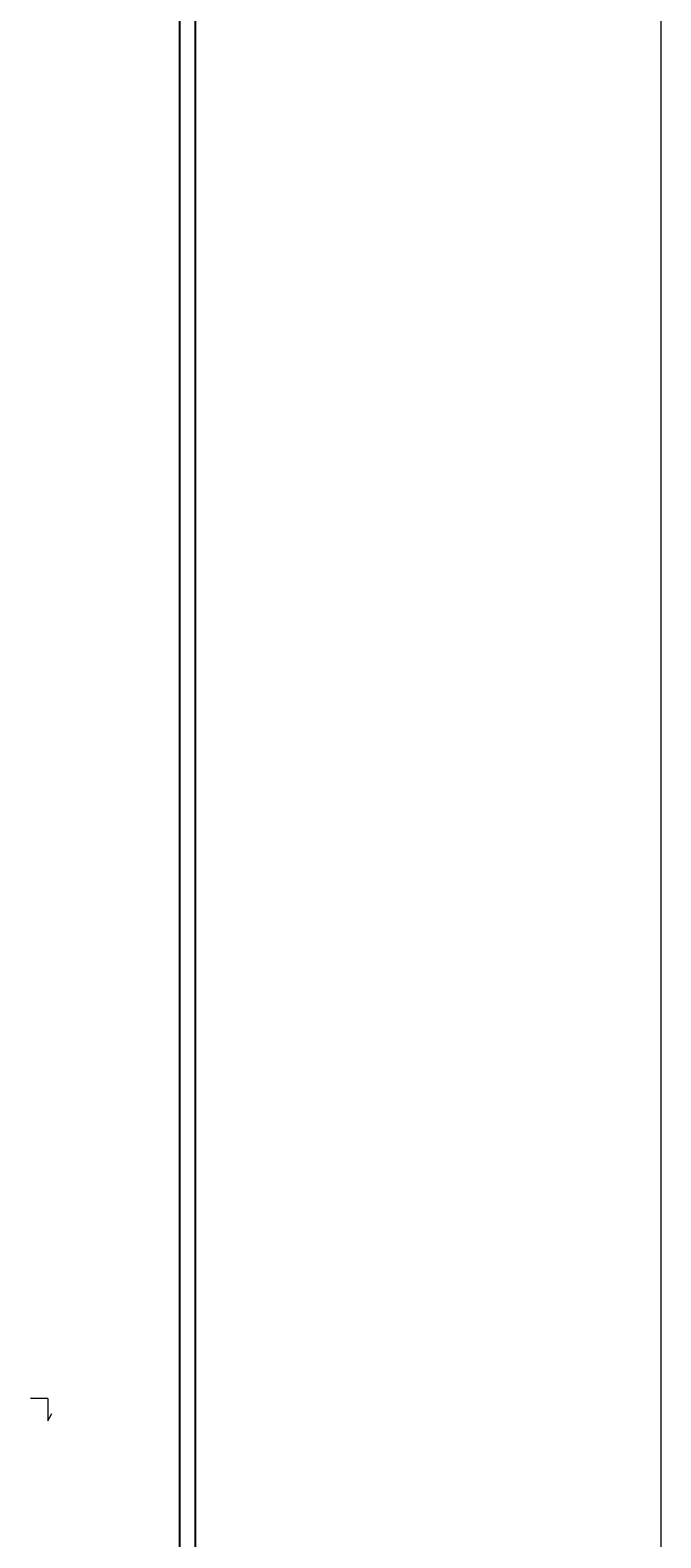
# Model space of a CAD drawing. Header units: millimetres. Extents: x -2948 to 78628, y 64669 to 215420.
# Tile 169 of 256: x 57597 to 59571, y 106581 to 111305. Entities that reach past the tile are written whole.
import ezdxf

# ---------------------------------------------------------------- set-up
doc = ezdxf.new("R2010")
doc.units = ezdxf.units.MM
doc.layers.add('FORMATKA', color=7, linetype='Continuous')
doc.layers.add('STOLARKA', color=3, linetype='Continuous', lineweight=13)
doc.layers.add('WYMIAR', color=5, linetype='Continuous', lineweight=13)

msp = doc.modelspace()

# ---------------------------------------------------------------- linework, layer by layer
at = {"layer": 'FORMATKA', "ltscale": 2}
for points in [[(58114.1, 112412), (58114.1, 100912), (55144.1, 100912), (55144.1, 112412)], [(55194.1, 100962), (55194.1, 112357), (58064.1, 112357), (58064.1, 100962)]]:
    msp.add_lwpolyline(points, close=True, dxfattribs=at)
at = {"layer": 'STOLARKA', "ltscale": 2}
for p, q in [((57652.5, 107017.9), (57598.6, 107017.9)), ((57652.5, 107017.9), (57652.5, 106948.2)), ((57652.5, 106948.2), (57664.4, 106971.3))]:
    msp.add_line(p, q, dxfattribs=at)
at = {"layer": 'WYMIAR', "color": 3, "ltscale": 2}
msp.add_lwpolyline([(53656.9, 67081), (53656.9, 215419.6), (59571.3, 215419.6), (59571.3, 67081)], close=True, dxfattribs=at)

doc.saveas('drawing.dxf')
